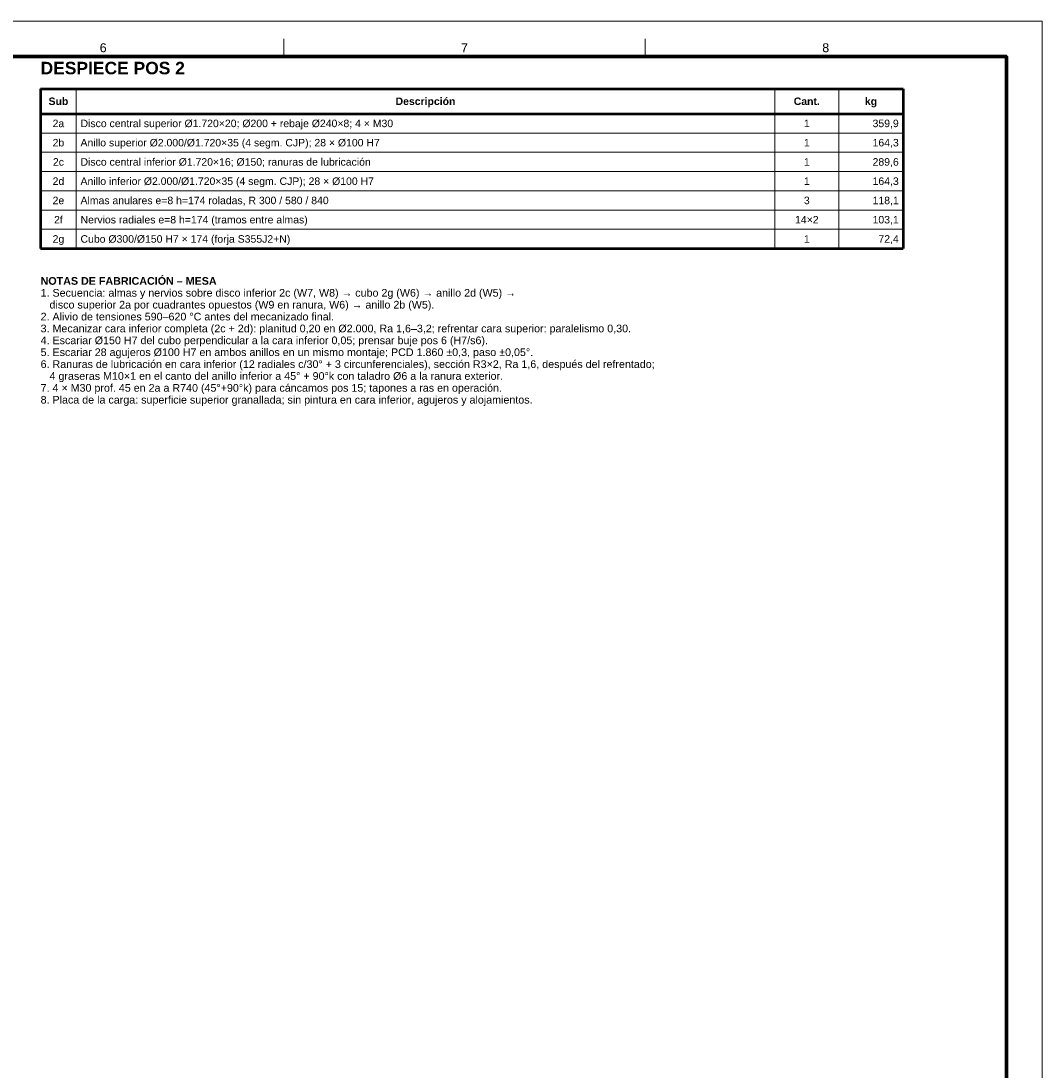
# Model space of a CAD drawing. Header units: millimetres. Extents: x 0 to 841, y 0 to 594.
# Tile 4 of 4: x 554 to 841, y 300 to 594. Entities that reach past the tile are written whole.
import ezdxf
from ezdxf.enums import TextEntityAlignment as Align

# ---------------------------------------------------------------- set-up
doc = ezdxf.new("R2010")
doc.units = ezdxf.units.MM
for name, color, linetype, lineweight in [('FINA', 7, 'CONTINUOUS', 18), ('MARCO', 7, 'CONTINUOUS', 70), ('TXT', 7, 'CONTINUOUS', 25), ('VIS', 7, 'CONTINUOUS', 50)]:
    doc.layers.add(name, color=color, linetype=linetype, lineweight=lineweight)
doc.styles.add('STD', font='LiberationSans-Regular.ttf')
doc.styles.add('STDB', font='LiberationSans-Bold.ttf')

msp = doc.modelspace()

# ---------------------------------------------------------------- linework, layer by layer
at = {"layer": 'FINA'}
for p, q in [((628.25, 584), (628.25, 589)), ((729.62, 584), (729.62, 589)), ((570, 575), (570, 530.18)), ((766, 575), (766, 530.18)), ((784, 575), (784, 530.18)), ((560, 562.58), (802, 562.58)), ((560, 557.18), (802, 557.18)), ((560, 551.78), (802, 551.78)), ((560, 546.38), (802, 546.38)), ((560, 540.98), (802, 540.98)), ((560, 535.58), (802, 535.58))]:
    msp.add_line(p, q, dxfattribs=at)
msp.add_lwpolyline([(0, 0), (841, 0), (841, 594), (0, 594)], close=True, dxfattribs=at)
at = {"layer": 'MARCO'}
msp.add_lwpolyline([(20, 10), (831, 10), (831, 584), (20, 584)], close=True, dxfattribs=at)
at = {"layer": 'VIS'}
for p, q in [((560, 575), (802, 575)), ((560, 575), (560, 530.18)), ((802, 575), (802, 530.18)), ((560, 567.98), (802, 567.98)), ((560, 530.18), (802, 530.18))]:
    msp.add_line(p, q, dxfattribs=at)

# ---------------------------------------------------------------- texts
at = {"layer": 'TXT'}
for s, height, style, p in [('6', 2.5, 'STD', (577.56, 586.5)), ('7', 2.5, 'STD', (678.94, 586.5)), ('8', 2.5, 'STD', (780.31, 586.5)), ('Sub', 2.1, 'STDB', (565, 571.49)), ('Descripción', 2.1, 'STDB', (668, 571.49)), ('Cant.', 2.1, 'STDB', (775, 571.49)), ('kg', 2.1, 'STDB', (793, 571.49)), ('2a', 2.1, 'STD', (565, 565.28)), ('1', 2.1, 'STD', (775, 565.28)), ('2b', 2.1, 'STD', (565, 559.88)), ('1', 2.1, 'STD', (775, 559.88)), ('2c', 2.1, 'STD', (565, 554.48)), ('1', 2.1, 'STD', (775, 554.48)), ('2d', 2.1, 'STD', (565, 549.08)), ('1', 2.1, 'STD', (775, 549.08)), ('2e', 2.1, 'STD', (565, 543.68)), ('3', 2.1, 'STD', (775, 543.68)), ('2f', 2.1, 'STD', (565, 538.28)), ('14×2', 2.1, 'STD', (775, 538.28)), ('2g', 2.1, 'STD', (565, 532.88)), ('1', 2.1, 'STD', (775, 532.88))]:
    msp.add_text(s, height=height, dxfattribs=dict(at, style=style)).set_placement(p, align=Align.MIDDLE_CENTER)
at = {"layer": 'TXT', "style": 'STDB'}
msp.add_text('DESPIECE POS 2', height=3.5, dxfattribs=at).set_placement((560, 578), align=Align.BOTTOM_LEFT)
at = {"layer": 'TXT', "style": 'STD'}
for s, p in [('Disco central superior Ø1.720×20; Ø200 + rebaje Ø240×8; 4 × M30', (571.2, 565.28)), ('Anillo superior Ø2.000/Ø1.720×35 (4 segm. CJP); 28 × Ø100 H7', (571.2, 559.88)), ('Disco central inferior Ø1.720×16; Ø150; ranuras de lubricación', (571.2, 554.48)), ('Anillo inferior Ø2.000/Ø1.720×35 (4 segm. CJP); 28 × Ø100 H7', (571.2, 549.08)), ('Almas anulares e=8 h=174 roladas, R 300 / 580 / 840', (571.2, 543.68)), ('Nervios radiales e=8 h=174 (tramos entre almas)', (571.2, 538.28)), ('Cubo Ø300/Ø150 H7 × 174 (forja S355J2+N)', (571.2, 532.88))]:
    msp.add_text(s, height=2.1, dxfattribs=at).set_placement(p, align=Align.MIDDLE_LEFT)
for s, p in [('359,9', (800.8, 565.28)), ('164,3', (800.8, 559.88)), ('289,6', (800.8, 554.48)), ('164,3', (800.8, 549.08)), ('118,1', (800.8, 543.68)), ('103,1', (800.8, 538.28)), ('72,4', (800.8, 532.88))]:
    msp.add_text(s, height=2.1, dxfattribs=at).set_placement(p, align=Align.MIDDLE_RIGHT)
at = {"layer": 'TXT'}
for s, style, p in [('NOTAS DE FABRICACIÓN – MESA', 'STDB', (560, 522.18)), ('1. Secuencia: almas y nervios sobre disco inferior 2c (W7, W8) → cubo 2g (W6) → anillo 2d (W5) →', 'STD', (560, 518.85)), ('   disco superior 2a por cuadrantes opuestos (W9 en ranura, W6) → anillo 2b (W5).', 'STD', (560, 515.52)), ('2. Alivio de tensiones 590–620 °C antes del mecanizado final.', 'STD', (560, 512.18)), ('3. Mecanizar cara inferior completa (2c + 2d): planitud 0,20 en Ø2.000, Ra 1,6–3,2; refrentar cara superior: paralelismo 0,30.', 'STD', (560, 508.85)), ('4. Escariar Ø150 H7 del cubo perpendicular a la cara inferior 0,05; prensar buje pos 6 (H7/s6).', 'STD', (560, 505.52)), ('5. Escariar 28 agujeros Ø100 H7 en ambos anillos en un mismo montaje; PCD 1.860 ±0,3, paso ±0,05°.', 'STD', (560, 502.19)), ('6. Ranuras de lubricación en cara inferior (12 radiales c/30° + 3 circunferenciales), sección R3×2, Ra 1,6, después del refrentado;', 'STD', (560, 498.85)), ('   4 graseras M10×1 en el canto del anillo inferior a 45° + 90°k con taladro Ø6 a la ranura exterior.', 'STD', (560, 495.52)), ('7. 4 × M30 prof. 45 en 2a a R740 (45°+90°k) para cáncamos pos 15; tapones a ras en operación.', 'STD', (560, 492.19)), ('8. Placa de la carga: superficie superior granallada; sin pintura en cara inferior, agujeros y alojamientos.', 'STD', (560, 488.86))]:
    msp.add_text(s, height=2.15, dxfattribs=dict(at, style=style)).set_placement(p, align=Align.TOP_LEFT)

doc.saveas('drawing.dxf')
